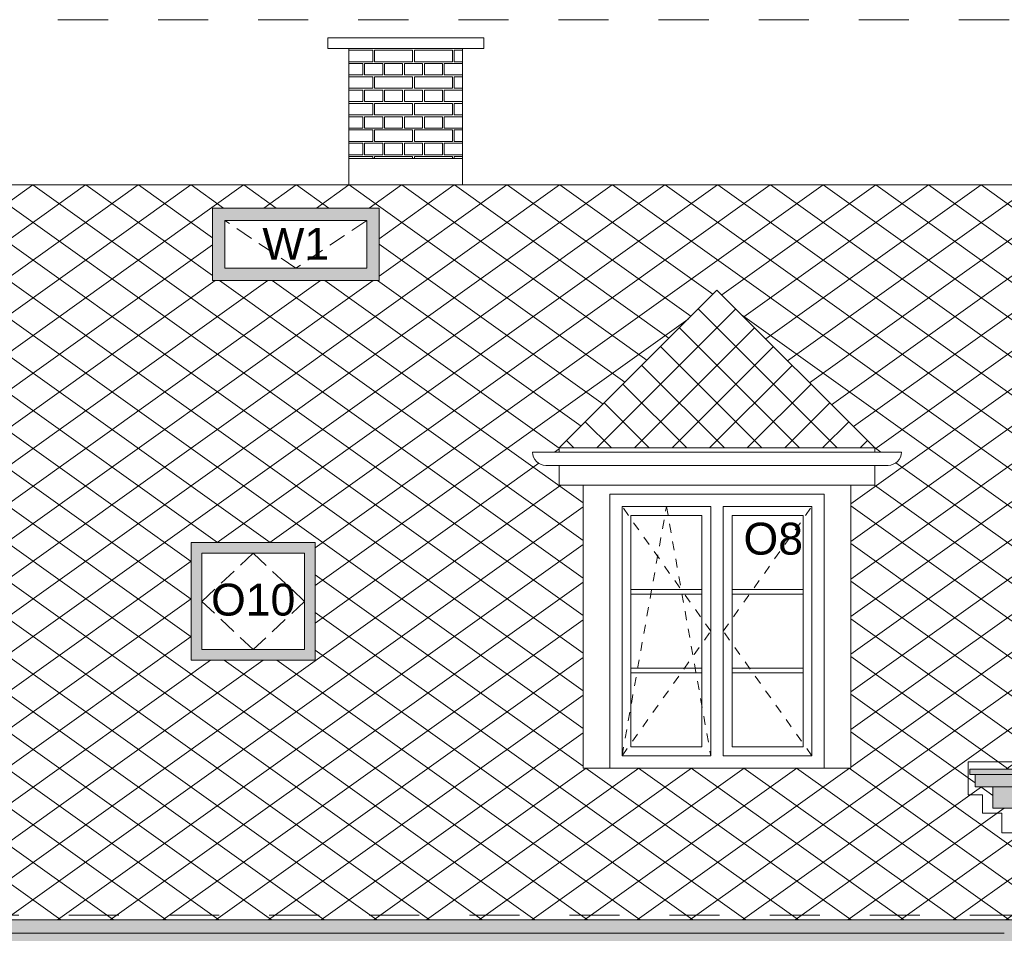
# Model space of a CAD drawing. Extents: x -396299 to -11759, y -15022 to 18278.
# Tile 36 of 205: x -314915 to -309364, y 7883 to 13032. Entities that reach past the tile are written whole.
import ezdxf

# ---------------------------------------------------------------- set-up
doc = ezdxf.new("R2010")
doc.units = 0
doc.header["$MEASUREMENT"] = 0
for name, pattern in [('Dashed', [564.444447, 282.222223, -282.222223]), ('Hidden Line', [100, 50, -50]), ('Krawędzie ukryte', [150, 100, -50])]:
    doc.linetypes.add(name, pattern=pattern)
for name, color, linetype, lineweight, true_color in [('A-Opisy_Nr_Pióra__88', 7, 'Continuous', 20, 0xfd4435), ('Arch kolorystyka_Nr_Pióra__102', 7, 'Continuous', 13, 0xcccccc), ('Arch okna_Nr_Pióra__114', 7, 'Continuous', 13, 0xf1d696), ('arch wypelnienia_Nr_Pióra__2', 7, 'Continuous', 13, 0x7f7f7f)]:
    doc.layers.add(name, color=color, linetype=linetype, lineweight=lineweight, true_color=true_color)
for name, color, linetype, lineweight in [('Arch okna_Nr_Pióra__32', 34, 'Continuous', 15), ('Arch opisy okien_Nr_Pióra__21', 7, 'Continuous', 13), ('INWENT DACH_Nr_Pióra__21', 7, 'Continuous', 13), ('INWENT ODWODNIENIE_Nr_Pióra__5', 7, 'Continuous', 13), ('INWENT. DRZWI_Nr_Pióra__21', 7, 'Continuous', 13), ('INWENT. OKNA_Nr_Pióra__21', 7, 'Continuous', 13), ('INWENT. OKNA_Nr_Pióra__5', 7, 'Continuous', 13), ('INWENT.ŚCIANY_Nr_Pióra__21', 7, 'Continuous', 13)]:
    doc.layers.add(name, color=color, linetype=linetype, lineweight=lineweight)
doc.styles.add('GENERATED_STYLE_8', font='arial.ttf')

# ---------------------------------------------------------------- blocks, each defined once
blk = doc.blocks.new('*X24')
at = {"layer": 'Arch kolorystyka_Nr_Pióra__102', "linetype": 'Continuous'}
for p, q in [((-313058.7, 12860.6), (-312925, 12860.6)), ((-312925, 12795.6), (-312925, 12860.6)), ((-312915, 12795.6), (-312915, 12860.6)), ((-312915, 12860.6), (-312700, 12860.6)), ((-312700, 12795.6), (-312700, 12860.6)), ((-312690, 12795.6), (-312690, 12860.6)), ((-312690, 12860.6), (-312475, 12860.6)), ((-312475, 12795.6), (-312475, 12860.6)), ((-312465, 12795.6), (-312465, 12860.6)), ((-312465, 12860.6), (-312418.7, 12860.6)), ((-312925, 12795.6), (-313058.7, 12795.6)), ((-312981.2, 12785.6), (-313058.7, 12785.6)), ((-312981.2, 12785.6), (-312981.2, 12720.6)), ((-312868.7, 12785.6), (-312971.2, 12785.6)), ((-312971.2, 12785.6), (-312971.2, 12720.6)), ((-312700, 12795.6), (-312915, 12795.6)), ((-312868.7, 12785.6), (-312868.7, 12720.6)), ((-312756.2, 12785.6), (-312858.7, 12785.6)), ((-312858.7, 12785.6), (-312858.7, 12720.6)), ((-312756.2, 12785.6), (-312756.2, 12720.6)), ((-312643.7, 12785.6), (-312746.2, 12785.6)), ((-312746.2, 12785.6), (-312746.2, 12720.6)), ((-312475, 12795.6), (-312690, 12795.6)), ((-312643.7, 12785.6), (-312643.7, 12720.6)), ((-312531.2, 12785.6), (-312633.7, 12785.6)), ((-312633.7, 12785.6), (-312633.7, 12720.6)), ((-312531.2, 12785.6), (-312531.2, 12720.6)), ((-312418.7, 12785.6), (-312521.2, 12785.6)), ((-312521.2, 12785.6), (-312521.2, 12720.6)), ((-312418.7, 12795.6), (-312465, 12795.6)), ((-312418.7, 12785.6), (-312418.7, 12720.6)), ((-312981.2, 12720.6), (-313058.7, 12720.6)), ((-312868.7, 12720.6), (-312971.2, 12720.6)), ((-312756.2, 12720.6), (-312858.7, 12720.6)), ((-312643.7, 12720.6), (-312746.2, 12720.6)), ((-312531.2, 12720.6), (-312633.7, 12720.6)), ((-312418.7, 12720.6), (-312521.2, 12720.6)), ((-313058.7, 12710.6), (-312925, 12710.6)), ((-312925, 12645.6), (-312925, 12710.6)), ((-312915, 12645.6), (-312915, 12710.6)), ((-312915, 12710.6), (-312700, 12710.6)), ((-312700, 12645.6), (-312700, 12710.6)), ((-312690, 12645.6), (-312690, 12710.6)), ((-312690, 12710.6), (-312475, 12710.6)), ((-312475, 12645.6), (-312475, 12710.6)), ((-312465, 12645.6), (-312465, 12710.6)), ((-312465, 12710.6), (-312418.7, 12710.6)), ((-312925, 12645.6), (-313058.7, 12645.6)), ((-312981.2, 12635.6), (-313058.7, 12635.6)), ((-312981.2, 12635.6), (-312981.2, 12570.6)), ((-312868.7, 12635.6), (-312971.2, 12635.6)), ((-312971.2, 12635.6), (-312971.2, 12570.6)), ((-312700, 12645.6), (-312915, 12645.6)), ((-312868.7, 12635.6), (-312868.7, 12570.6)), ((-312756.2, 12635.6), (-312858.7, 12635.6)), ((-312858.7, 12635.6), (-312858.7, 12570.6)), ((-312756.2, 12635.6), (-312756.2, 12570.6)), ((-312643.7, 12635.6), (-312746.2, 12635.6)), ((-312746.2, 12635.6), (-312746.2, 12570.6)), ((-312475, 12645.6), (-312690, 12645.6)), ((-312643.7, 12635.6), (-312643.7, 12570.6)), ((-312531.2, 12635.6), (-312633.7, 12635.6)), ((-312633.7, 12635.6), (-312633.7, 12570.6)), ((-312531.2, 12635.6), (-312531.2, 12570.6)), ((-312418.7, 12635.6), (-312521.2, 12635.6)), ((-312521.2, 12635.6), (-312521.2, 12570.6)), ((-312418.7, 12645.6), (-312465, 12645.6)), ((-312418.7, 12635.6), (-312418.7, 12570.6)), ((-312981.2, 12570.6), (-313058.7, 12570.6)), ((-313058.7, 12560.6), (-312925, 12560.6)), ((-312868.7, 12570.6), (-312971.2, 12570.6)), ((-312925, 12495.6), (-312925, 12560.6)), ((-312915, 12495.6), (-312915, 12560.6)), ((-312915, 12560.6), (-312700, 12560.6)), ((-312756.2, 12570.6), (-312858.7, 12570.6)), ((-312643.7, 12570.6), (-312746.2, 12570.6)), ((-312700, 12495.6), (-312700, 12560.6)), ((-312690, 12495.6), (-312690, 12560.6)), ((-312690, 12560.6), (-312475, 12560.6)), ((-312531.2, 12570.6), (-312633.7, 12570.6)), ((-312418.7, 12570.6), (-312521.2, 12570.6)), ((-312475, 12495.6), (-312475, 12560.6)), ((-312465, 12495.6), (-312465, 12560.6)), ((-312465, 12560.6), (-312418.7, 12560.6)), ((-312925, 12495.6), (-313058.7, 12495.6)), ((-312700, 12495.6), (-312915, 12495.6)), ((-312475, 12495.6), (-312690, 12495.6)), ((-312418.7, 12495.6), (-312465, 12495.6)), ((-312981.2, 12485.6), (-313058.7, 12485.6)), ((-312981.2, 12485.6), (-312981.2, 12420.6)), ((-312868.7, 12485.6), (-312971.2, 12485.6)), ((-312971.2, 12485.6), (-312971.2, 12420.6)), ((-312868.7, 12485.6), (-312868.7, 12420.6)), ((-312756.2, 12485.6), (-312858.7, 12485.6)), ((-312858.7, 12485.6), (-312858.7, 12420.6)), ((-312756.2, 12485.6), (-312756.2, 12420.6)), ((-312643.7, 12485.6), (-312746.2, 12485.6)), ((-312746.2, 12485.6), (-312746.2, 12420.6)), ((-312643.7, 12485.6), (-312643.7, 12420.6)), ((-312531.2, 12485.6), (-312633.7, 12485.6)), ((-312633.7, 12485.6), (-312633.7, 12420.6)), ((-312531.2, 12485.6), (-312531.2, 12420.6)), ((-312418.7, 12485.6), (-312521.2, 12485.6)), ((-312521.2, 12485.6), (-312521.2, 12420.6)), ((-312418.7, 12485.6), (-312418.7, 12420.6)), ((-312981.2, 12420.6), (-313058.7, 12420.6)), ((-313058.7, 12410.6), (-312925, 12410.6)), ((-312868.7, 12420.6), (-312971.2, 12420.6)), ((-312925, 12345.6), (-312925, 12410.6)), ((-312915, 12345.6), (-312915, 12410.6)), ((-312915, 12410.6), (-312700, 12410.6)), ((-312756.2, 12420.6), (-312858.7, 12420.6)), ((-312643.7, 12420.6), (-312746.2, 12420.6)), ((-312700, 12345.6), (-312700, 12410.6)), ((-312690, 12345.6), (-312690, 12410.6)), ((-312690, 12410.6), (-312475, 12410.6)), ((-312531.2, 12420.6), (-312633.7, 12420.6)), ((-312418.7, 12420.6), (-312521.2, 12420.6)), ((-312475, 12345.6), (-312475, 12410.6)), ((-312465, 12345.6), (-312465, 12410.6)), ((-312465, 12410.6), (-312418.7, 12410.6)), ((-312925, 12345.6), (-313058.7, 12345.6)), ((-312981.2, 12335.6), (-313058.7, 12335.6)), ((-312981.2, 12335.6), (-312981.2, 12270.6)), ((-312868.7, 12335.6), (-312971.2, 12335.6)), ((-312971.2, 12335.6), (-312971.2, 12270.6)), ((-312700, 12345.6), (-312915, 12345.6)), ((-312868.7, 12335.6), (-312868.7, 12270.6)), ((-312756.2, 12335.6), (-312858.7, 12335.6)), ((-312858.7, 12335.6), (-312858.7, 12270.6)), ((-312756.2, 12335.6), (-312756.2, 12270.6)), ((-312643.7, 12335.6), (-312746.2, 12335.6)), ((-312746.2, 12335.6), (-312746.2, 12270.6)), ((-312475, 12345.6), (-312690, 12345.6)), ((-312643.7, 12335.6), (-312643.7, 12270.6)), ((-312531.2, 12335.6), (-312633.7, 12335.6)), ((-312633.7, 12335.6), (-312633.7, 12270.6)), ((-312531.2, 12335.6), (-312531.2, 12270.6)), ((-312418.7, 12335.6), (-312521.2, 12335.6)), ((-312521.2, 12335.6), (-312521.2, 12270.6)), ((-312418.7, 12345.6), (-312465, 12345.6)), ((-312418.7, 12335.6), (-312418.7, 12270.6)), ((-312981.2, 12270.6), (-313058.7, 12270.6)), ((-312868.7, 12270.6), (-312971.2, 12270.6)), ((-312756.2, 12270.6), (-312858.7, 12270.6)), ((-312643.7, 12270.6), (-312746.2, 12270.6)), ((-312531.2, 12270.6), (-312633.7, 12270.6)), ((-312418.7, 12270.6), (-312521.2, 12270.6)), ((-313058.7, 12260.6), (-312925, 12260.6)), ((-312925, 12250.6), (-312925, 12260.6)), ((-312915, 12250.6), (-312915, 12260.6)), ((-312915, 12260.6), (-312700, 12260.6)), ((-312700, 12250.6), (-312700, 12260.6)), ((-312690, 12250.6), (-312690, 12260.6)), ((-312690, 12260.6), (-312475, 12260.6)), ((-312475, 12250.6), (-312475, 12260.6)), ((-312465, 12250.6), (-312465, 12260.6)), ((-312465, 12260.6), (-312418.7, 12260.6))]:
    blk.add_line(p, q, dxfattribs=at)
blk = doc.blocks.new('Wypełnienie_12')
at = {"layer": 'Arch kolorystyka_Nr_Pióra__102', "linetype": 'Continuous'}
blk.add_blockref('*X24', (0, 0), dxfattribs=at)

msp = doc.modelspace()

# ---------------------------------------------------------------- hatches: boundary and pattern name
at = {"layer": 'Arch okna_Nr_Pióra__114', "linetype": 'Continuous', "lineweight": 0, "true_color": 0x3c3525}
for points in [[(-309528.7, 8708.2), (-304052.1, 8708.2), (-301378.7, 10242.9), (-298705.4, 8708.2), (-293218.7, 8708.2), (-293218.7, 8778.2), (-298686.7, 8778.2), (-301378.7, 10323.6), (-304070.7, 8778.2), (-309528.7, 8778.2)], [(-309428.7, 8588.2), (-304020.1, 8588.2), (-301378.7, 10104.5), (-298737.4, 8588.2), (-293318.7, 8588.2), (-293318.7, 8708.2), (-298705.4, 8708.2), (-301378.7, 10242.9), (-304052.1, 8708.2), (-309428.7, 8708.2)]]:
    msp.add_hatch(color=39, dxfattribs=at).paths.add_polyline_path(points, flags=0)
at = {"layer": 'Arch okna_Nr_Pióra__32', "linetype": 'Continuous', "lineweight": 0, "true_color": 0x603000}
h = msp.add_hatch(color=48, dxfattribs=at)
h.paths.add_polyline_path([(-313828.7, 11562), (-312888.7, 11562), (-312888.7, 11970.2), (-313828.7, 11970.2)], flags=0)
h.paths.add_polyline_path([(-312958.7, 11632), (-313758.7, 11632), (-313758.7, 11900.2), (-312958.7, 11900.2)], flags=0)
for points in [[(-309558.7, 8778.2), (-304070.7, 8778.2), (-301378.7, 10323.6), (-298686.7, 8778.2), (-293188.7, 8778.2), (-293188.7, 8808.2), (-298678.7, 8808.2), (-301078.7, 10186), (-301078.7, 10183.7), (-301216.3, 10264.9), (-301378.7, 10358.2), (-301404.1, 10343.6), (-303228.7, 9296.1), (-304078.7, 8808.2), (-309558.7, 8808.2)], [(-320388.7, 7957.6), (-309228.7, 7957.6), (-309228.7, 7778.2), (-320738.7, 7778.2), (-320738.7, 7873.2), (-320388.7, 7873.2)]]:
    msp.add_hatch(color=48, dxfattribs=at).paths.add_polyline_path(points, flags=0)
h = msp.add_hatch(color=48, dxfattribs=at)
h.paths.add_polyline_path([(-313948.7, 9421.5), (-313248.7, 9421.5), (-313248.7, 10084.7), (-313948.7, 10084.7)], flags=0)
h.paths.add_polyline_path([(-313888.7, 9481.5), (-313308.7, 9481.5), (-313308.7, 10024.7), (-313888.7, 10024.7)], flags=0)
at = {"layer": 'arch wypelnienia_Nr_Pióra__2', "linetype": 'Continuous'}
h = msp.add_hatch(dxfattribs=at)
h.set_pattern_fill('Concrete_Block', color=256, style=0, pattern_type=2)
h.set_pattern_definition([(144.4623, (-313058.74, 12100.65), (148.4924, 106.066), []), (35.5377, (-313058.74, 12100.65), (-148.4924, 106.066), [])])
h.paths.add_polyline_path([(-322293.1, 12100.6), (-320588.7, 10869), (-320438.7, 10868.4, -0.406237), (-320513.7, 10793.4), (-320588.7, 10793.4), (-320588.7, 10653.2), (-320788.7, 10653.2), (-320788.7, 8765), (-320320.4, 8145.4), (-320320.4, 8075), (-320328.7, 8075), (-320328.7, 8053.2), (-320348.7, 8053.2), (-320348.7, 8023.2), (-320368.7, 8023.2), (-320368.7, 7993.2), (-320388.7, 7993.2), (-320388.7, 7957.6), (-309228.7, 7957.6), (-309228.7, 8488.2), (-309328.7, 8488.2), (-309328.7, 8588.2), (-309428.7, 8588.2), (-309428.7, 8708.2), (-309528.7, 8708.2), (-309528.7, 8778.2), (-309558.7, 8778.2), (-309558.7, 8808.2), (-304128.7, 8808.2), (-304078.7, 8808.2), (-303228.7, 9296.1), (-303228.7, 9324.8), (-303228.7, 10408.2), (-303363.7, 10408.2), (-303363.7, 10520.3), (-303438.7, 10520.3, -0.411875), (-303513.7, 10594.7), (-303363.7, 10594.7), (-303363.7, 10618.2), (-302473.7, 11508.2), (-302118.7, 11508.2), (-302118.7, 12100.6), (-312418.7, 12100.6), (-313058.7, 12100.6), (-315358.7, 12100.6), (-315358.7, 12000.6), (-316158.7, 12000.6), (-316158.7, 12100.6), (-320548.7, 12100.6), (-320548.7, 11774.4), (-321738.7, 11774.4), (-321738.7, 12100.6)], flags=0)
h.paths.add_polyline_path([(-319163.7, 10520.3, -0.411875), (-319238.7, 10594.7), (-319088.7, 10594.7), (-319088.7, 10618.2), (-318198.7, 11508.2), (-317308.7, 10618.2), (-317308.7, 10594.7), (-317158.7, 10594.7, -0.411875), (-317233.7, 10520.3), (-317308.7, 10520.3), (-317308.7, 10408.2), (-317443.7, 10408.2), (-317443.7, 8813.2), (-317593.7, 8813.2), (-318803.7, 8813.2), (-318953.7, 8813.2), (-318953.7, 10408.2), (-319088.7, 10408.2), (-319088.7, 10520.3)], flags=0)
h.paths.add_polyline_path([(-317113.7, 10594.7), (-316963.7, 10594.7), (-316963.7, 10618.2), (-316073.7, 11508.2), (-315183.7, 10618.2), (-315183.7, 10594.7), (-315033.7, 10594.7, -0.411875), (-315108.7, 10520.3), (-315183.7, 10520.3), (-315183.7, 10408.2), (-315318.7, 10408.2), (-315318.7, 8813.2), (-315468.7, 8813.2), (-316678.7, 8813.2), (-316828.7, 8813.2), (-316828.7, 10408.2), (-316963.7, 10408.2), (-316963.7, 10520.3), (-317038.7, 10520.3, -0.411875)], flags=0)
h.paths.add_polyline_path([(-311948.7, 10520.3, -0.414214), (-312023.7, 10595.3), (-311873.7, 10595.3), (-311873.7, 10618.2), (-310983.7, 11508.2), (-310093.7, 10618.2), (-310093.7, 10595.3), (-310093.7, 10594.7), (-309943.7, 10594.7, -0.411875), (-310018.7, 10520.3), (-310093.7, 10520.3), (-310093.7, 10408.2), (-310228.7, 10408.2), (-310228.7, 8813.2), (-311738.7, 8813.2), (-311738.7, 10408.2), (-311873.7, 10408.2), (-311873.7, 10520.3)], flags=0)
h.paths.add_polyline_path([(-307973.7, 10595.3), (-307823.7, 10595.3), (-307823.7, 10618.2), (-306933.7, 11508.2), (-306043.7, 10618.2), (-306043.7, 10595.3), (-306043.7, 10594.7), (-305893.7, 10594.7, -0.411875), (-305968.7, 10520.3), (-306043.7, 10520.3), (-306043.7, 10408.2), (-306178.7, 10408.2), (-306178.7, 8813.2), (-307688.7, 8813.2), (-307688.7, 10408.2), (-307823.7, 10408.2), (-307823.7, 10520.3), (-307898.7, 10520.3, -0.414214)], flags=0)
h.paths.add_polyline_path([(-313948.7, 9421.5), (-313948.7, 10084.7), (-313248.7, 10084.7), (-313248.7, 9421.5)], flags=0)
h.paths.add_polyline_path([(-305458.7, 9421.5), (-305458.7, 10084.7), (-304758.7, 10084.7), (-304758.7, 9421.5)], flags=0)
h.paths.add_polyline_path([(-313828.7, 11562), (-313828.7, 11970.2), (-312888.7, 11970.2), (-312888.7, 11562)], flags=0)
h = msp.add_hatch(dxfattribs=at)
h.set_pattern_fill('Concrete_Block', color=256, style=0, pattern_type=2)
h.set_pattern_definition([(135, (-310983.74, 11508.18), (106.066, 106.066), []), (45, (-310983.74, 11508.18), (-106.066, 106.066), [])])
h.paths.add_polyline_path([(-311873.7, 10618.2), (-310983.7, 11508.2), (-310093.7, 10618.2)], flags=0)

# ---------------------------------------------------------------- linework, layer by layer
at = {"layer": 'A-Opisy_Nr_Pióra__88', "linetype": 'Dashed'}
for p, q in [((-320343.8, 13032.3), (-286940.6, 13032.3)), ((-309566.9, 8662.8), (-309566.9, 8848.5)), ((-309566.9, 8848.5), (-304089.6, 8848.5)), ((-309486.4, 8662.8), (-309566.9, 8662.8)), ((-309486.4, 8560.6), (-309486.4, 8662.8)), ((-309378.1, 8560.6), (-309486.4, 8560.6)), ((-309378.1, 8449.2), (-309378.1, 8560.6)), ((-309251.4, 8449.2), (-309378.1, 8449.2)), ((-320282.2, 7984.4), (-309251.4, 7984.4))]:
    msp.add_line(p, q, dxfattribs=at)
at = {"layer": 'INWENT DACH_Nr_Pióra__21', "linetype": 'Continuous'}
for p, q in [((-313178.7, 12930.6), (-313178.7, 12870.6)), ((-312298.7, 12930.6), (-313178.7, 12930.6)), ((-312298.7, 12930.6), (-312298.7, 12870.6)), ((-312298.7, 12870.6), (-313178.7, 12870.6)), ((-312418.7, 12250.6), (-313058.7, 12250.6)), ((-313058.7, 12100.6), (-315358.7, 12100.6)), ((-312418.7, 12100.6), (-313058.7, 12100.6)), ((-302118.7, 12100.6), (-312418.7, 12100.6)), ((-311873.7, 10618.2), (-310983.7, 11508.2)), ((-310093.7, 10618.2), (-310983.7, 11508.2)), ((-311873.7, 10594.7), (-311873.7, 10618.2)), ((-310093.7, 10618.2), (-311873.7, 10618.2)), ((-310093.7, 10594.7), (-310093.7, 10618.2)), ((-311873.7, 10408.2), (-311873.7, 10520.3)), ((-310093.7, 10408.2), (-310093.7, 10520.3)), ((-310093.7, 10408.2), (-311873.7, 10408.2))]:
    msp.add_line(p, q, dxfattribs=at)
at = {"layer": 'INWENT ODWODNIENIE_Nr_Pióra__5', "linetype": 'Continuous'}
for p, q in [((-309943.7, 10594.7), (-312023.7, 10594.7)), ((-311948.7, 10520.3), (-310018.7, 10520.3)), ((-309228.7, 7957.6), (-320388.7, 7957.6)), ((-309363.7, 7882.6), (-320388.7, 7882.6))]:
    msp.add_line(p, q, dxfattribs=at)
for centre, start, end in [((-311948.7, 10595.3), 180, 270), ((-310018.7, 10595.3), 270, 359.5422)]:
    msp.add_arc(centre, 75, start, end, dxfattribs=at)
at = {"layer": 'INWENT. DRZWI_Nr_Pióra__21', "linetype": 'Hidden Line'}
for p, q in [((-311518.7, 8883.2), (-311268.7, 10288.2)), ((-311018.7, 9585.7), (-311518.7, 10288.2)), ((-311268.7, 10288.2), (-311018.7, 8883.2)), ((-310948.7, 9585.7), (-310448.7, 10288.2)), ((-311518.7, 8883.2), (-311018.7, 9585.7)), ((-310448.7, 8883.2), (-310948.7, 9585.7))]:
    msp.add_line(p, q, dxfattribs=at)
at = {"layer": 'INWENT. OKNA_Nr_Pióra__21', "linetype": 'Continuous'}
for p, q in [((-312888.7, 11970.2), (-313828.7, 11970.2)), ((-313828.7, 11970.2), (-313828.7, 11562)), ((-312888.7, 11562), (-312888.7, 11970.2)), ((-312958.7, 11900.2), (-313758.7, 11900.2)), ((-313758.7, 11900.2), (-313758.7, 11632)), ((-312958.7, 11632), (-312958.7, 11900.2)), ((-312958.7, 11632), (-313758.7, 11632)), ((-313828.7, 11562), (-312888.7, 11562)), ((-311018.7, 10288.2), (-311518.7, 10288.2)), ((-311518.7, 8883.2), (-311518.7, 10288.2)), ((-311018.7, 8883.2), (-311018.7, 10288.2)), ((-310948.7, 8883.2), (-310948.7, 10288.2)), ((-310448.7, 10288.2), (-310948.7, 10288.2)), ((-310448.7, 8883.2), (-310448.7, 10288.2)), ((-311468.7, 8933.2), (-311468.7, 10238.2)), ((-311068.7, 10238.2), (-311468.7, 10238.2)), ((-311068.7, 8933.2), (-311068.7, 10238.2)), ((-310898.7, 8933.2), (-310898.7, 10238.2)), ((-310498.7, 10238.2), (-310898.7, 10238.2)), ((-310498.7, 8933.2), (-310498.7, 10238.2)), ((-313948.7, 10084.7), (-313948.7, 9421.5)), ((-313248.7, 10084.7), (-313948.7, 10084.7)), ((-313248.7, 9421.5), (-313248.7, 10084.7)), ((-313308.7, 10024.7), (-313888.7, 10024.7)), ((-313888.7, 10024.7), (-313888.7, 9481.5)), ((-313308.7, 9481.5), (-313308.7, 10024.7)), ((-311068.7, 9820.6), (-311468.7, 9820.6)), ((-311068.7, 9794.6), (-311468.7, 9794.6)), ((-310498.7, 9820.6), (-310898.7, 9820.6)), ((-310498.7, 9794.6), (-310898.7, 9794.6)), ((-313888.7, 9481.5), (-313308.7, 9481.5)), ((-313948.7, 9421.5), (-313248.7, 9421.5)), ((-311068.7, 9376.8), (-311468.7, 9376.8)), ((-311068.7, 9350.8), (-311468.7, 9350.8)), ((-310498.7, 9376.8), (-310898.7, 9376.8)), ((-310498.7, 9350.8), (-310898.7, 9350.8)), ((-311018.7, 8883.2), (-311518.7, 8883.2)), ((-311068.7, 8933.2), (-311468.7, 8933.2)), ((-310448.7, 8883.2), (-310948.7, 8883.2)), ((-310498.7, 8933.2), (-310898.7, 8933.2))]:
    msp.add_line(p, q, dxfattribs=at)
at = {"layer": 'INWENT. OKNA_Nr_Pióra__21', "linetype": 'Krawędzie ukryte'}
for p, q in [((-313888.7, 9753.1), (-313598.7, 10024.7)), ((-313598.7, 10024.7), (-313308.7, 9753.1)), ((-313598.7, 9481.5), (-313888.7, 9753.1)), ((-313308.7, 9753.1), (-313598.7, 9481.5))]:
    msp.add_line(p, q, dxfattribs=at)
at = {"layer": 'INWENT. OKNA_Nr_Pióra__5', "linetype": 'Krawędzie ukryte'}
for p, q in [((-313358.7, 11632), (-313758.7, 11900.2)), ((-312958.7, 11900.2), (-313358.7, 11632))]:
    msp.add_line(p, q, dxfattribs=at)
at = {"layer": 'INWENT.ŚCIANY_Nr_Pióra__21', "linetype": 'Continuous'}
for p, q in [((-313058.7, 12100.6), (-313058.7, 12870.6)), ((-312418.7, 12100.6), (-312418.7, 12870.6)), ((-311738.7, 8813.2), (-311738.7, 10408.2)), ((-310228.7, 10408.2), (-310228.7, 8813.2)), ((-311588.7, 10358.2), (-311588.7, 8813.2)), ((-310378.7, 10358.2), (-311588.7, 10358.2)), ((-310378.7, 10358.2), (-310378.7, 8813.2)), ((-310228.7, 8813.2), (-311738.7, 8813.2)), ((-309558.7, 8808.2), (-304078.7, 8808.2)), ((-309558.7, 8778.2), (-309558.7, 8808.2)), ((-309558.7, 8778.2), (-304070.7, 8778.2)), ((-309528.7, 8708.2), (-309528.7, 8778.2)), ((-304052.1, 8708.2), (-309528.7, 8708.2)), ((-309428.7, 8588.2), (-309428.7, 8708.2)), ((-304020.1, 8588.2), (-309428.7, 8588.2))]:
    msp.add_line(p, q, dxfattribs=at)

# ---------------------------------------------------------------- block references
at = {"layer": 'Arch kolorystyka_Nr_Pióra__102', "linetype": 'Continuous'}
msp.add_blockref('Wypełnienie_12', (0, 0), dxfattribs=at)

# ---------------------------------------------------------------- texts
at = {"layer": 'Arch opisy okien_Nr_Pióra__21', "linetype": 'Continuous', "char_height": 180, "style": 'GENERATED_STYLE_8'}
for s, insert, attachment_point in [('{W1}', (-313358.7, 11859), 2), ('{O8}', (-310498.7, 10197), 3), ('{O10}', (-313598.7, 9853.4), 2)]:
    msp.add_mtext(s, dxfattribs=dict(at, insert=insert, attachment_point=attachment_point))

doc.saveas('drawing.dxf')
